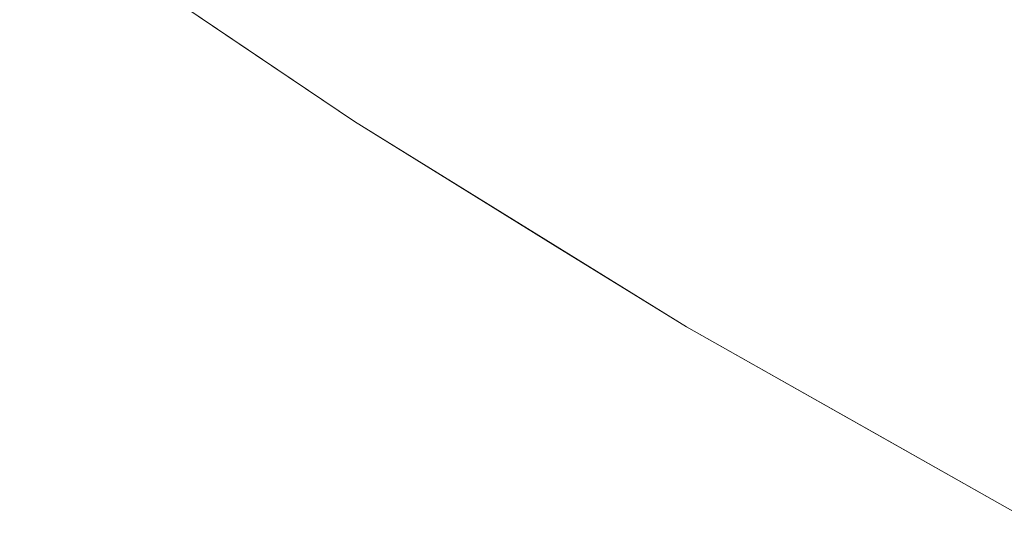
# Model space of a CAD drawing. Header units: centimetres. Extents: x -17.1 to 18.2, y 3.4 to 5.2.
# Tile 4 of 256: x -17.04833 to -17.04259, y 3.40596 to 3.40888. Entities that reach past the tile are written whole.
import ezdxf

# ---------------------------------------------------------------- set-up
doc = ezdxf.new("R2010")
doc.units = ezdxf.units.CM
doc.header["$LTSCALE"] = 2.54
doc.layers.add('Lucido design-1', color=7, linetype='Continuous')

# ---------------------------------------------------------------- blocks, each defined once
blk = doc.blocks.new('Gruppo-4-1')
at = {"color": 7, "linetype": 'Continuous', "lineweight": 9}
for points, invisible_edges in [([(-17.0458936, 3.4090429, -1872.9295074), (-17.0459468, 3.4088535, -1872.9279654), (-17.0477453, 3.4100524, -1872.9279654), (-17.0476884, 3.4102393, -1872.9295074)], 15), ([(-17.0416549, 3.4092184, -1872.9416161), (-17.041741, 3.408851, -1872.9401294), (-17.0435626, 3.4098724, -1872.9401294), (-17.0434691, 3.4102357, -1872.9416161)], 15), ([(-17.0477955, 3.4098872, -1872.9264189), (-17.0477453, 3.4100524, -1872.9279654), (-17.0459468, 3.4088535, -1872.9279654), (-17.0459938, 3.4086861, -1872.9264189)], 15), ([(-17.0426556, 3.409352, -1872.2908986), (-17.041741, 3.408851, -1872.2908986), (-17.0415638, 3.4096065, -1872.2879344), (-17.0424708, 3.4101033, -1872.2879344)], 15), ([(-17.0438109, 3.4089077, -1872.9356192), (-17.0438828, 3.4086286, -1872.9341007), (-17.0456976, 3.4097414, -1872.9341007), (-17.0456202, 3.4100171, -1872.9356192)], 15), ([(-17.0459938, 3.4086861, -1872.9264189), (-17.0460346, 3.4085407, -1872.9248685), (-17.0478392, 3.4097437, -1872.9248685), (-17.0477955, 3.4098872, -1872.9264189)], 15), ([(-17.0468504, 3.4094438, -1872.3030627), (-17.0459468, 3.4088535, -1872.3030627), (-17.0458343, 3.4092541, -1872.2999838), (-17.046734, 3.4098418, -1872.2999838)], 15), ([(-17.0426556, 3.409352, -1872.2908986), (-17.0435626, 3.4098724, -1872.2908986), (-17.0437336, 3.4092082, -1872.2938976), (-17.0428199, 3.4086839, -1872.2938976)], 15), ([(-17.0436508, 3.4095298, -1872.938634), (-17.0435626, 3.4098724, -1872.9401294), (-17.041741, 3.408851, -1872.9401294), (-17.0418223, 3.4085046, -1872.938634)], 15), ([(-17.0478762, 3.4096222, -1872.9233146), (-17.0478392, 3.4097437, -1872.9248685), (-17.0460346, 3.4085407, -1872.9248685), (-17.0460691, 3.4084175, -1872.9233146)], 15), ([(-17.0447943, 3.4091755, -1872.2969274), (-17.0456976, 3.4097414, -1872.2969274), (-17.0458343, 3.4092541, -1872.2999838), (-17.0449262, 3.4086852, -1872.2999838)], 15), ([(-17.045769, 3.409487, -1872.9325755), (-17.0456976, 3.4097414, -1872.9341007), (-17.0438828, 3.4086286, -1872.9341007), (-17.0439491, 3.4083711, -1872.9325755)], 15), ([(-17.0447943, 3.4091755, -1872.2969274), (-17.0438828, 3.4086286, -1872.2969274), (-17.0437336, 3.4092082, -1872.2938976), (-17.0446394, 3.4097516, -1872.2938976)], 15), ([(-17.0470455, 3.4087765, -1872.3123898), (-17.0479469, 3.4093896, -1872.3123898), (-17.0483318, 3.409605, -1872.315514), (-17.0470526, 3.4087407, -1872.315514)], 11), ([(-17.0470526, 3.4087407, -1872.315514), (-17.0483318, 3.409605, -1872.315514), (-17.0483318, 3.409605, -1872.915514), (-17.0463799, 3.4082863, -1872.915514)], 10), ([(-17.0461447, 3.4081482, -1872.9170764), (-17.0463799, 3.4082863, -1872.915514), (-17.0483318, 3.409605, -1872.915514), (-17.0479571, 3.4093564, -1872.9170764)], 13), ([(-17.0460691, 3.4084175, -1872.9233146), (-17.0460974, 3.4083166, -1872.9217579), (-17.0479065, 3.4095226, -1872.9217579), (-17.0478762, 3.4096222, -1872.9233146)], 15), ([(-17.0470064, 3.4089103, -1872.3092701), (-17.0479065, 3.4095226, -1872.3092701), (-17.0479469, 3.4093896, -1872.3123898), (-17.0470455, 3.4087765, -1872.3123898)], 15), ([(-17.0479301, 3.4094451, -1872.920199), (-17.0479065, 3.4095226, -1872.9217579), (-17.0460974, 3.4083166, -1872.9217579), (-17.0461195, 3.4082381, -1872.920199)], 15), ([(-17.0439491, 3.4083711, -1872.9325755), (-17.0440098, 3.4081353, -1872.9310442), (-17.0458343, 3.4092541, -1872.9310442), (-17.045769, 3.409487, -1872.9325755)], 15), ([(-17.0418223, 3.4085046, -1872.938634), (-17.0418986, 3.4081793, -1872.9371304), (-17.0437336, 3.4092082, -1872.9371304), (-17.0436508, 3.4095298, -1872.938634)], 15), ([(-17.0461195, 3.4082381, -1872.920199), (-17.0461352, 3.4081819, -1872.9186383), (-17.0479469, 3.4093896, -1872.9186383), (-17.0479301, 3.4094451, -1872.920199)], 15), ([(-17.0469413, 3.409133, -1872.3061596), (-17.0460346, 3.4085407, -1872.3061596), (-17.0459468, 3.4088535, -1872.3030627), (-17.0468504, 3.4094438, -1872.3030627)], 15), ([(-17.0479571, 3.4093564, -1872.9170764), (-17.0479469, 3.4093896, -1872.9186383), (-17.0461352, 3.4081819, -1872.9186383), (-17.0461447, 3.4081482, -1872.9170764)], 15), ([(-17.0428199, 3.4086839, -1872.2938976), (-17.0418986, 3.4081793, -1872.2938976), (-17.041741, 3.408851, -1872.2908986), (-17.0426556, 3.409352, -1872.2908986)], 15), ([(-17.0449262, 3.4086852, -1872.2999838), (-17.0458343, 3.4092541, -1872.2999838), (-17.0459468, 3.4088535, -1872.3030627), (-17.0450346, 3.4082821, -1872.3030627)], 15), ([(-17.0458936, 3.4090429, -1872.9295074), (-17.0458343, 3.4092541, -1872.9310442), (-17.0440098, 3.4081353, -1872.9310442), (-17.0440648, 3.4079215, -1872.9295074)], 15), ([(-17.0428199, 3.4086839, -1872.2938976), (-17.0437336, 3.4092082, -1872.2938976), (-17.0438828, 3.4086286, -1872.2969274), (-17.0429633, 3.408101, -1872.2969274)], 15), ([(-17.0438109, 3.4089077, -1872.9356192), (-17.0437336, 3.4092082, -1872.9371304), (-17.0418986, 3.4081793, -1872.9371304), (-17.0419699, 3.4078754, -1872.9356192)], 15), ([(-17.0470064, 3.4089103, -1872.3092701), (-17.0460974, 3.4083166, -1872.3092701), (-17.0460346, 3.4085407, -1872.3061596), (-17.0469413, 3.409133, -1872.3061596)], 15), ([(-17.0449262, 3.4086852, -1872.2999838), (-17.0440098, 3.4081353, -1872.2999838), (-17.0438828, 3.4086286, -1872.2969274), (-17.0447943, 3.4091755, -1872.2969274)], 15), ([(-17.0440648, 3.4079215, -1872.9295074), (-17.0441141, 3.4077298, -1872.9279654), (-17.0459468, 3.4088535, -1872.9279654), (-17.0458936, 3.4090429, -1872.9295074)], 15), ([(-17.0470455, 3.4087765, -1872.3123898), (-17.0461352, 3.4081819, -1872.3123898), (-17.0460974, 3.4083166, -1872.3092701), (-17.0470064, 3.4089103, -1872.3092701)], 15), ([(-17.0419699, 3.4078754, -1872.9356192), (-17.0420361, 3.4075932, -1872.9341007), (-17.0438828, 3.4086286, -1872.9341007), (-17.0438109, 3.4089077, -1872.9356192)], 15), ([(-17.0450346, 3.4082821, -1872.3030627), (-17.0459468, 3.4088535, -1872.3030627), (-17.0460346, 3.4085407, -1872.3061596), (-17.0451193, 3.4079673, -1872.3061596)], 15), ([(-17.0459938, 3.4086861, -1872.9264189), (-17.0459468, 3.4088535, -1872.9279654), (-17.0441141, 3.4077298, -1872.9279654), (-17.0441578, 3.4075603, -1872.9264189)], 15), ([(-17.0470526, 3.4087407, -1872.315514), (-17.0463799, 3.4082863, -1872.315514), (-17.0461352, 3.4081819, -1872.3123898), (-17.0470455, 3.4087765, -1872.3123898)], 14), ([(-17.0463799, 3.4082863, -1872.915514), (-17.0463799, 3.4082863, -1872.315514), (-17.0470526, 3.4087407, -1872.315514)], 9), ([(-17.0441578, 3.4075603, -1872.9264189), (-17.0441956, 3.4074132, -1872.9248685), (-17.0460346, 3.4085407, -1872.9248685), (-17.0459938, 3.4086861, -1872.9264189)], 15), ([(-17.0450346, 3.4082821, -1872.3030627), (-17.0441141, 3.4077298, -1872.3030627), (-17.0440098, 3.4081353, -1872.2999838), (-17.0449262, 3.4086852, -1872.2999838)], 15), ([(-17.0429633, 3.408101, -1872.2969274), (-17.0420361, 3.4075932, -1872.2969274), (-17.0418986, 3.4081793, -1872.2938976), (-17.0428199, 3.4086839, -1872.2938976)], 15), ([(-17.0429633, 3.408101, -1872.2969274), (-17.0438828, 3.4086286, -1872.2969274), (-17.0440098, 3.4081353, -1872.2999838), (-17.0430853, 3.4076049, -1872.2999838)], 15), ([(-17.0439491, 3.4083711, -1872.9325755), (-17.0438828, 3.4086286, -1872.9341007), (-17.0420361, 3.4075932, -1872.9341007), (-17.0420972, 3.4073328, -1872.9325755)], 15), ([(-17.0451193, 3.4079673, -1872.3061596), (-17.0460346, 3.4085407, -1872.3061596), (-17.0460974, 3.4083166, -1872.3092701), (-17.0451799, 3.4077418, -1872.3092701)], 15), ([(-17.0460691, 3.4084175, -1872.9233146), (-17.0460346, 3.4085407, -1872.9248685), (-17.0441956, 3.4074132, -1872.9248685), (-17.0442277, 3.4072885, -1872.9233146)], 15), ([(-17.0442277, 3.4072885, -1872.9233146), (-17.044254, 3.4071863, -1872.9217579), (-17.0460974, 3.4083166, -1872.9217579), (-17.0460691, 3.4084175, -1872.9233146)], 15), ([(-17.0420972, 3.4073328, -1872.9325755), (-17.0421531, 3.4070944, -1872.9310442), (-17.0440098, 3.4081353, -1872.9310442), (-17.0439491, 3.4083711, -1872.9325755)], 15), ([(-17.0452164, 3.4076063, -1872.3123898), (-17.0461352, 3.4081819, -1872.3123898), (-17.0463799, 3.4082863, -1872.315514), (-17.0452227, 3.4075704, -1872.315514)], 11), ([(-17.0463799, 3.4082863, -1872.915514), (-17.0444453, 3.4070895, -1872.915514), (-17.0444453, 3.4070895, -1872.315514), (-17.0452227, 3.4075704, -1872.315514)], 10), ([(-17.0452227, 3.4075704, -1872.315514), (-17.0463799, 3.4082863, -1872.315514), (-17.0463799, 3.4082863, -1872.915514)], 10), ([(-17.0442979, 3.4070158, -1872.9170764), (-17.0444453, 3.4070895, -1872.915514), (-17.0463799, 3.4082863, -1872.915514), (-17.0461447, 3.4081482, -1872.9170764)], 13), ([(-17.0451799, 3.4077418, -1872.3092701), (-17.0460974, 3.4083166, -1872.3092701), (-17.0461352, 3.4081819, -1872.3123898), (-17.0452164, 3.4076063, -1872.3123898)], 15), ([(-17.0461195, 3.4082381, -1872.920199), (-17.0460974, 3.4083166, -1872.9217579), (-17.044254, 3.4071863, -1872.9217579), (-17.0442745, 3.4071068, -1872.920199)], 15), ([(-17.0451193, 3.4079673, -1872.3061596), (-17.0441956, 3.4074132, -1872.3061596), (-17.0441141, 3.4077298, -1872.3030627), (-17.0450346, 3.4082821, -1872.3030627)], 15), ([(-17.0442745, 3.4071068, -1872.920199), (-17.0442891, 3.40705, -1872.9186383), (-17.0461352, 3.4081819, -1872.9186383), (-17.0461195, 3.4082381, -1872.920199)], 15), ([(-17.0461447, 3.4081482, -1872.9170764), (-17.0461352, 3.4081819, -1872.9186383), (-17.0442891, 3.40705, -1872.9186383), (-17.0442979, 3.4070158, -1872.9170764)], 15), ([(-17.0430853, 3.4076049, -1872.2999838), (-17.0440098, 3.4081353, -1872.2999838), (-17.0441141, 3.4077298, -1872.3030627), (-17.0431856, 3.4071971, -1872.3030627)], 15), ([(-17.0440648, 3.4079215, -1872.9295074), (-17.0440098, 3.4081353, -1872.9310442), (-17.0421531, 3.4070944, -1872.9310442), (-17.0422039, 3.4068781, -1872.9295074)], 15), ([(-17.0430853, 3.4076049, -1872.2999838), (-17.0421531, 3.4070944, -1872.2999838), (-17.0420361, 3.4075932, -1872.2969274), (-17.0429633, 3.408101, -1872.2969274)], 15), ([(-17.0451799, 3.4077418, -1872.3092701), (-17.044254, 3.4071863, -1872.3092701), (-17.0441956, 3.4074132, -1872.3061596), (-17.0451193, 3.4079673, -1872.3061596)], 15), ([(-17.0422039, 3.4068781, -1872.9295074), (-17.0422494, 3.4066842, -1872.9279654), (-17.0441141, 3.4077298, -1872.9279654), (-17.0440648, 3.4079215, -1872.9295074)], 15), ([(-17.0452164, 3.4076063, -1872.3123898), (-17.0442891, 3.40705, -1872.3123898), (-17.044254, 3.4071863, -1872.3092701), (-17.0451799, 3.4077418, -1872.3092701)], 15), ([(-17.0431856, 3.4071971, -1872.3030627), (-17.0441141, 3.4077298, -1872.3030627), (-17.0441956, 3.4074132, -1872.3061596), (-17.043264, 3.4068786, -1872.3061596)], 15), ([(-17.0441578, 3.4075603, -1872.9264189), (-17.0441141, 3.4077298, -1872.9279654), (-17.0422494, 3.4066842, -1872.9279654), (-17.0422896, 3.4065128, -1872.9264189)], 15), ([(-17.0452227, 3.4075704, -1872.315514), (-17.0444453, 3.4070895, -1872.315514), (-17.0442891, 3.40705, -1872.3123898), (-17.0452164, 3.4076063, -1872.3123898)], 14), ([(-17.0431856, 3.4071971, -1872.3030627), (-17.0422494, 3.4066842, -1872.3030627), (-17.0421531, 3.4070944, -1872.2999838), (-17.0430853, 3.4076049, -1872.2999838)], 15), ([(-17.0422896, 3.4065128, -1872.9264189), (-17.0423245, 3.406364, -1872.9248685), (-17.0441956, 3.4074132, -1872.9248685), (-17.0441578, 3.4075603, -1872.9264189)], 15), ([(-17.043264, 3.4068786, -1872.3061596), (-17.0441956, 3.4074132, -1872.3061596), (-17.044254, 3.4071863, -1872.3092701), (-17.0433201, 3.4066505, -1872.3092701)], 15), ([(-17.0442277, 3.4072885, -1872.9233146), (-17.0441956, 3.4074132, -1872.9248685), (-17.0423245, 3.406364, -1872.9248685), (-17.0423541, 3.4062379, -1872.9233146)], 15), ([(-17.0423541, 3.4062379, -1872.9233146), (-17.0423783, 3.4061346, -1872.9217579), (-17.044254, 3.4071863, -1872.9217579), (-17.0442277, 3.4072885, -1872.9233146)], 15), ([(-17.0433201, 3.4066505, -1872.3092701), (-17.044254, 3.4071863, -1872.3092701), (-17.0442891, 3.40705, -1872.3123898), (-17.0433538, 3.4065133, -1872.3123898)], 15), ([(-17.0442745, 3.4071068, -1872.920199), (-17.044254, 3.4071863, -1872.9217579), (-17.0423783, 3.4061346, -1872.9217579), (-17.0423972, 3.4060542, -1872.920199)], 15), ([(-17.043264, 3.4068786, -1872.3061596), (-17.0423245, 3.406364, -1872.3061596), (-17.0422494, 3.4066842, -1872.3030627), (-17.0431856, 3.4071971, -1872.3030627)], 15), ([(-17.0433538, 3.4065133, -1872.3123898), (-17.0442891, 3.40705, -1872.3123898), (-17.0444453, 3.4070895, -1872.315514), (-17.0433597, 3.4064771, -1872.315514)], 11), ([(-17.0444453, 3.4070895, -1872.915514), (-17.0425275, 3.4060076, -1872.915514), (-17.0425275, 3.4060076, -1872.315514), (-17.0433597, 3.4064771, -1872.315514)], 10), ([(-17.0433597, 3.4064771, -1872.315514), (-17.0444453, 3.4070895, -1872.315514), (-17.0444453, 3.4070895, -1872.915514)], 10), ([(-17.0424187, 3.4059622, -1872.9170764), (-17.0425275, 3.4060076, -1872.915514), (-17.0444453, 3.4070895, -1872.915514), (-17.0442979, 3.4070158, -1872.9170764)], 13), ([(-17.0423972, 3.4060542, -1872.920199), (-17.0424106, 3.4059967, -1872.9186383), (-17.0442891, 3.40705, -1872.9186383), (-17.0442745, 3.4071068, -1872.920199)], 15), ([(-17.0442979, 3.4070158, -1872.9170764), (-17.0442891, 3.40705, -1872.9186383), (-17.0424106, 3.4059967, -1872.9186383), (-17.0424187, 3.4059622, -1872.9170764)], 15), ([(-17.0433201, 3.4066505, -1872.3092701), (-17.0423783, 3.4061346, -1872.3092701), (-17.0423245, 3.406364, -1872.3061596), (-17.043264, 3.4068786, -1872.3061596)], 15), ([(-17.0433538, 3.4065133, -1872.3123898), (-17.0424106, 3.4059967, -1872.3123898), (-17.0423783, 3.4061346, -1872.3092701), (-17.0433201, 3.4066505, -1872.3092701)], 15), ([(-17.0433597, 3.4064771, -1872.315514), (-17.0425275, 3.4060076, -1872.315514), (-17.0424106, 3.4059967, -1872.3123898), (-17.0433538, 3.4065133, -1872.3123898)], 14)]:
    blk.add_3dface(points, dxfattribs=dict(at, invisible_edges=invisible_edges))
blk = doc.blocks.new('Gruppo-5-1')
at = {"color": 7}
blk.add_blockref('Gruppo-4-1', (0, 0), dxfattribs=at)

msp = doc.modelspace()

# ---------------------------------------------------------------- block references
at = {"layer": 'Lucido design-1', "color": 7}
msp.add_blockref('Gruppo-5-1', (0, 0), dxfattribs=at)

doc.saveas('drawing.dxf')
